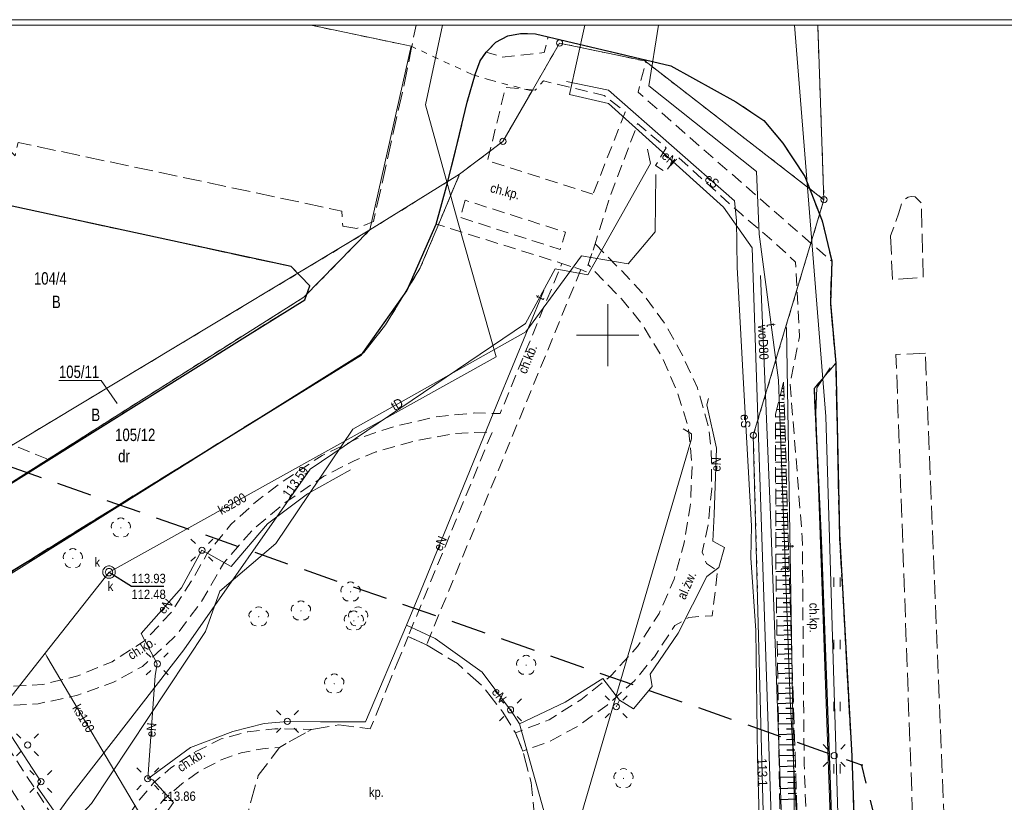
# Model space of a CAD drawing. Header units: metres. Extents: x 6401183 to 6401475, y 5754260 to 5754675.
# Tile 13 of 14: x 6401353 to 6401432, y 5754612 to 5754675. Entities that reach past the tile are written whole.
import ezdxf
from ezdxf.enums import TextEntityAlignment as Align

# ---------------------------------------------------------------- set-up
doc = ezdxf.new("R2010")
doc.units = ezdxf.units.M
for name, pattern in [('0.5_0.5', [1, 0.5, -0.5]), ('1.0_0.5', [1.5, 1, -0.5]), ('1.5_0.5', [2, 1.5, -0.5]), ('2.8_1.4', [4.2, 2.8, -1.4]), ('219-500', [0]), ('mz1.0_0.5', [1.5, 1, -0.5]), ('mz1.25_0.5', [1.75, 1.25, -0.5])]:
    doc.linetypes.add(name, pattern=pattern)
doc.layers.get('0').update_dxf_attribs({"color": 2, "lineweight": 5})
doc.styles.get("Standard").update_dxf_attribs({"font": 'Working1250', "width": 0.75})
doc.linetypes.add('ok01_500', pattern='A,1.75,0,[16,ksztalty.shx,S=1,R=0,X=0,Y=0],1.75', length=3.5)

# ---------------------------------------------------------------- blocks, each defined once
blk = doc.blocks.new('202')
at = {"color": 0, "linetype": 'Continuous', "lineweight": 0}
blk.add_circle((0, 0), 0.25, dxfattribs=at)
blk = doc.blocks.new('203')
at = {"linetype": 'Continuous', "lineweight": 0}
h = blk.add_hatch(color=0, dxfattribs=at)
edge = h.paths.add_edge_path()
edge.add_arc((0, 0), 0.045, 0, 360)
blk = doc.blocks.new('OP021')
at = {"linetype": 'Continuous', "lineweight": 13}
h = blk.add_hatch(color=0, dxfattribs=at)
edge = h.paths.add_edge_path()
edge.add_arc((0, 0), 0.05, 0, 360)
at = {"color": 0, "linetype": 'Continuous', "lineweight": 13}
for centre, start, end in [((0, 0.4), 49.272, 130.728), ((-0.38, 0.124), 121.308, 202.548), ((0.38, 0.124), 337.452, 58.692), ((-0.235, -0.324), 193.221, 274.871), ((0.235, -0.324), 265.129, 346.779)]:
    blk.add_arc(centre, 0.4, start, end, dxfattribs=at)
blk = doc.blocks.new('SM01')
at = {"color": 0, "linetype": 'Continuous', "lineweight": 13}
for p, q in [((-0.53, 0.531), (-0.883, 0.884)), ((0.531, 0.531), (0.884, 0.884)), ((-0.53, -0.53), (-0.883, -0.883)), ((0.531, -0.53), (0.884, -0.883))]:
    blk.add_line(p, q, dxfattribs=at)
blk.add_circle((0, 0), 0.25, dxfattribs=at)
blk = doc.blocks.new('PW01')
at = {"linetype": 'Continuous', "lineweight": 13}
h = blk.add_hatch(color=0, dxfattribs=at)
edge = h.paths.add_edge_path()
edge.add_arc((0, 0), 0.045, 0, 360)
blk = doc.blocks.new('TU04')
at = {"color": 0, "linetype": 'Continuous', "lineweight": 13}
for p, q in [((0, 0), (0, 0.75)), ((0.5, 0), (0.5, 0.75))]:
    blk.add_line(p, q, dxfattribs=at)
blk = doc.blocks.new('PIKIETA')
at = {"color": 0}
blk.add_circle((0, 0), 0.045, dxfattribs=at)

msp = doc.modelspace()

# ---------------------------------------------------------------- linework, layer by layer
at = {"layer": '000 Inne (niezydentyfikowane)', "color": 7, "linetype": 'CONTINUOUS', "lineweight": 25, "flags": 128}
for points in [[(6401414.16, 5754645.72), (6401414.02, 5754645.72)], [(6401414.17, 5754645.43), (6401414.06, 5754645.43)], [(6401414.2, 5754644.58), (6401413.73, 5754644.56)], [(6401414.18, 5754645.15), (6401413.88, 5754645.14)], [(6401414.19, 5754644.86), (6401414, 5754644.86)], [(6401414.21, 5754644.01), (6401413.58, 5754643.99)], [(6401414.22, 5754643.72), (6401413.87, 5754643.71)], [(6401414.21, 5754644.29), (6401413.93, 5754644.28)], [(6401414.23, 5754643.44), (6401413.49, 5754643.41)], [(6401414.25, 5754642.93), (6401413.49, 5754642.91)], [(6401414.24, 5754643.18), (6401413.87, 5754643.17)], [(6401414.26, 5754642.42), (6401413.49, 5754642.4)], [(6401414.25, 5754642.68), (6401413.87, 5754642.67)], [(6401414.27, 5754642.17), (6401413.88, 5754642.16)], [(6401414.28, 5754641.91), (6401413.5, 5754641.89)], [(6401414.29, 5754641.39), (6401413.5, 5754641.37)], [(6401414.28, 5754641.65), (6401413.89, 5754641.64)], [(6401414.31, 5754640.86), (6401413.5, 5754640.84)], [(6401414.3, 5754641.13), (6401413.9, 5754641.11)], [(6401414.31, 5754640.59), (6401413.91, 5754640.58)], [(6401414.32, 5754640.32), (6401413.5, 5754640.3)], [(6401414.34, 5754639.77), (6401413.5, 5754639.75)], [(6401414.33, 5754640.05), (6401413.92, 5754640.04)], [(6401414.36, 5754639.21), (6401413.5, 5754639.19)], [(6401414.35, 5754639.49), (6401413.93, 5754639.48)], [(6401414.36, 5754638.93), (6401413.93, 5754638.92)], [(6401414.37, 5754638.64), (6401413.51, 5754638.62)], [(6401414.38, 5754638.36), (6401413.94, 5754638.34)], [(6401414.39, 5754638.07), (6401413.51, 5754638.04)], [(6401414.41, 5754637.48), (6401413.51, 5754637.45)], [(6401414.4, 5754637.77), (6401413.95, 5754637.76)], [(6401414.42, 5754636.88), (6401413.51, 5754636.85)], [(6401414.41, 5754637.18), (6401413.96, 5754637.17)], [(6401414.43, 5754636.58), (6401413.97, 5754636.56)], [(6401414.44, 5754636.27), (6401413.51, 5754636.24)], [(6401414.45, 5754635.96), (6401413.98, 5754635.95)], [(6401414.46, 5754635.65), (6401413.52, 5754635.62)], [(6401414.48, 5754635.02), (6401413.52, 5754634.99)], [(6401414.47, 5754635.34), (6401413.99, 5754635.32)], [(6401414.5, 5754634.38), (6401413.52, 5754634.35)], [(6401414.49, 5754634.7), (6401414, 5754634.69)], [(6401414.52, 5754633.73), (6401413.52, 5754633.7)], [(6401414.51, 5754634.05), (6401414.01, 5754634.04)], [(6401414.53, 5754633.4), (6401414.02, 5754633.38)], [(6401414.54, 5754633.06), (6401413.52, 5754633.03)], [(6401414.55, 5754632.73), (6401414.03, 5754632.71)], [(6401414.56, 5754632.39), (6401413.53, 5754632.36)], [(6401414.57, 5754632.04), (6401414.05, 5754632.03)], [(6401414.58, 5754631.7), (6401413.53, 5754631.67)], [(6401414.6, 5754631), (6401413.53, 5754630.97)], [(6401414.59, 5754631.35), (6401414.06, 5754631.34)], [(6401414.62, 5754630.29), (6401413.54, 5754630.26)], [(6401414.61, 5754630.65), (6401414.07, 5754630.63)], [(6401414.64, 5754629.57), (6401413.55, 5754629.54)], [(6401414.63, 5754629.93), (6401414.09, 5754629.92)], [(6401414.66, 5754628.85), (6401413.56, 5754628.82)], [(6401414.65, 5754629.21), (6401414.1, 5754629.2)], [(6401414.68, 5754628.12), (6401413.58, 5754628.09)], [(6401414.67, 5754628.48), (6401414.12, 5754628.47)], [(6401414.7, 5754627.38), (6401413.59, 5754627.35)], [(6401414.69, 5754627.75), (6401414.14, 5754627.73)], [(6401414.72, 5754627.01), (6401414.16, 5754626.99)], [(6401414.73, 5754626.64), (6401413.6, 5754626.6)], [(6401414.74, 5754626.27), (6401414.17, 5754626.25)], [(6401414.75, 5754625.89), (6401413.61, 5754625.85)], [(6401414.76, 5754625.51), (6401414.19, 5754625.49)], [(6401414.78, 5754625.13), (6401413.63, 5754625.09)], [(6401414.79, 5754624.75), (6401414.21, 5754624.73)], [(6401414.8, 5754624.36), (6401413.64, 5754624.32)], [(6401414.82, 5754623.97), (6401414.23, 5754623.95)], [(6401414.83, 5754623.58), (6401413.65, 5754623.55)], [(6401414.84, 5754623.19), (6401414.25, 5754623.17)], [(6401414.85, 5754622.8), (6401413.66, 5754622.76)], [(6401414.87, 5754622.4), (6401414.27, 5754622.38)], [(6401414.88, 5754622), (6401413.68, 5754621.97)], [(6401414.89, 5754621.6), (6401414.29, 5754621.58)], [(6401414.91, 5754621.2), (6401413.69, 5754621.16)], [(6401414.92, 5754620.8), (6401414.31, 5754620.78)], [(6401414.93, 5754620.39), (6401413.7, 5754620.35)], [(6401414.95, 5754619.98), (6401414.33, 5754619.96)], [(6401414.96, 5754619.57), (6401413.72, 5754619.53)], [(6401414.97, 5754619.16), (6401414.35, 5754619.14)], [(6401414.99, 5754618.74), (6401413.73, 5754618.7)], [(6401415, 5754618.32), (6401414.37, 5754618.3)], [(6401415.02, 5754617.9), (6401413.75, 5754617.86)], [(6401415.04, 5754617.05), (6401413.76, 5754617.01)], [(6401415.03, 5754617.48), (6401414.39, 5754617.46)], [(6401415.07, 5754616.2), (6401413.77, 5754616.15)], [(6401415.06, 5754616.63), (6401414.41, 5754616.61)], [(6401415.1, 5754615.33), (6401413.79, 5754615.29)], [(6401415.09, 5754615.77), (6401414.43, 5754615.74)], [(6401415.13, 5754614.46), (6401413.8, 5754614.41)], [(6401415.12, 5754614.89), (6401414.46, 5754614.87)], [(6401415.16, 5754613.57), (6401413.82, 5754613.52)], [(6401415.14, 5754614.01), (6401414.48, 5754613.99)], [(6401415.17, 5754613.12), (6401414.5, 5754613.1)], [(6401415.19, 5754612.67), (6401413.83, 5754612.63)]]:
    msp.add_lwpolyline(points, dxfattribs=at)
at = {"layer": '211-numer działki ewidencyjnej', "color": 0, "linetype": 'CONTINUOUS', "lineweight": 18, "flags": 128}
msp.add_lwpolyline([(6401360.55, 5754644.5), (6401359.27, 5754646.35), (6401355.883, 5754646.35)], dxfattribs=at)
at = {"layer": '218-kontur użytku gruntowego', "color": 3, "linetype": '0.5_0.5', "lineweight": 18, "flags": 128}
for points in [[(6401381.65, 5754673.77), (6401376.168, 5754674.92)], [(6401416.885, 5754674.92), (6401417.39, 5754660.89)], [(6401384.19, 5754673.24), (6401381.65, 5754673.77)], [(6401389.1, 5754670.96), (6401384.19, 5754673.24)], [(6401396.13, 5754673.49), (6401393.92, 5754669.64)], [(6401402.98, 5754672.05), (6401396.13, 5754673.49)], [(6401417.39, 5754660.89), (6401402.98, 5754672.05)], [(6401390.6, 5754670.5), (6401389.1, 5754670.96)], [(6401393.92, 5754669.64), (6401390.6, 5754670.5)], [(6401393.92, 5754669.64), (6401391.58, 5754665.58)], [(6401391.58, 5754665.58), (6401388.09, 5754662.94)], [(6401388.09, 5754662.94), (6401380.89, 5754658.46)], [(6401386.29, 5754658.64), (6401388.09, 5754662.94)], [(6401411.71, 5754641.94), (6401417.39, 5754660.89)], [(6401380.89, 5754658.46), (6401344.89, 5754636.8)], [(6401380.89, 5754658.46), (6401375.58, 5754653.06)], [(6401384.91, 5754655.35), (6401386.29, 5754658.64)], [(6401382.15, 5754650.83), (6401384.91, 5754655.35)], [(6401375.58, 5754653.06), (6401347.81, 5754635.47)], [(6401380.39, 5754648.59), (6401382.15, 5754650.83)], [(6401345.87, 5754626.97), (6401380.39, 5754648.59)], [(6401412.56, 5754609.65), (6401411.71, 5754641.94)]]:
    msp.add_lwpolyline(points, dxfattribs=at)
at = {"layer": '219-działka ewidencyjna', "color": 7, "linetype": '219-500', "lineweight": 18, "flags": 128}
for points in [[(6401376.168, 5754674.92), (6401381.65, 5754673.77)], [(6401417.39, 5754660.89), (6401416.885, 5754674.92)], [(6401384.19, 5754673.24), (6401381.65, 5754673.77)], [(6401380.89, 5754658.46), (6401384.19, 5754673.24)], [(6401396.13, 5754673.49), (6401393.92, 5754669.64)], [(6401402.98, 5754672.05), (6401396.13, 5754673.49)], [(6401417.39, 5754660.89), (6401402.98, 5754672.05)], [(6401391.58, 5754665.58), (6401393.92, 5754669.64)], [(6401391.58, 5754665.58), (6401388.09, 5754662.94)], [(6401380.89, 5754658.46), (6401388.09, 5754662.94)], [(6401386.29, 5754658.64), (6401388.09, 5754662.94)], [(6401417.39, 5754660.89), (6401411.71, 5754641.94)], [(6401344.89, 5754636.8), (6401380.89, 5754658.46)], [(6401375.58, 5754653.06), (6401380.89, 5754658.46)], [(6401384.91, 5754655.35), (6401386.29, 5754658.64)], [(6401382.15, 5754650.83), (6401384.91, 5754655.35)], [(6401375.58, 5754653.06), (6401347.81, 5754635.47)], [(6401382.15, 5754650.83), (6401380.39, 5754648.59)], [(6401345.87, 5754626.97), (6401380.39, 5754648.59)], [(6401412.56, 5754609.65), (6401411.71, 5754641.94)]]:
    msp.add_lwpolyline(points, dxfattribs=at)
at = {"layer": 'alejka (powierzchnia)', "color": 7, "linetype": 'mz1.0_0.5', "lineweight": 18, "flags": 128}
msp.add_lwpolyline([(6401398.99, 5754657.33), (6401401.13, 5754655.17), (6401402.75, 5754653.43), (6401404.58, 5754650.95), (6401405.92, 5754648.58), (6401407.21, 5754645.77), (6401408.09, 5754642.69), (6401408.32, 5754640.84), (6401408.37, 5754637.65), (6401408.07, 5754634.74), (6401407.61, 5754632.55), (6401407.94, 5754631.62), (6401408.83, 5754631.03), (6401408.41, 5754627.43), (6401406.52, 5754627.3), (6401405.4, 5754626.64), (6401403.76, 5754624.13), (6401402.15, 5754622.2), (6401399.95, 5754620.23), (6401397.51, 5754618.49), (6401395.26, 5754617.29), (6401393.18, 5754616.55), (6401392.58, 5754618), (6401395.29, 5754619.07), (6401397.84, 5754620.67), (6401400.22, 5754622.56), (6401402.41, 5754624.96), (6401404.14, 5754627.62), (6401405.34, 5754630.36), (6401406.15, 5754633.29), (6401406.64, 5754636.22), (6401406.8, 5754639.42), (6401406.48, 5754642.62), (6401405.57, 5754645.52), (6401404.36, 5754648.26), (6401402.81, 5754650.83), (6401401.11, 5754652.92), (6401398.43, 5754655.69)], close=True, dxfattribs=at)
at = {"layer": 'bariera drogowa ochronna (linia)', "color": 7, "linetype": 'ok01_500', "lineweight": 18, "flags": 128}
msp.add_lwpolyline([(6401419.58, 5754583.63), (6401418.76, 5754589.64), (6401418.58, 5754591.66), (6401416.74, 5754643.74), (6401416.81, 5754645.77), (6401417.9, 5754647.38)], dxfattribs=at)
at = {"layer": 'chodnik', "color": 7, "linetype": '1.0_0.5', "lineweight": 18, "flags": 128}
msp.add_lwpolyline([(6401397.84, 5754655.27), (6401385.44, 5754625.1), (6401383.95, 5754625.75), (6401390.72, 5754642.22), (6401387.66, 5754642.09), (6401384.55, 5754641.5), (6401381.36, 5754640.6), (6401379.61, 5754639.9), (6401377.19, 5754638.65), (6401373.99, 5754636.47), (6401371.46, 5754634.35), (6401369.15, 5754631.69), (6401367.32, 5754628.55), (6401365.26, 5754625.8), (6401362.61, 5754623.36), (6401360.28, 5754622.1), (6401357.38, 5754621.03), (6401354.21, 5754620.35), (6401351.64, 5754620.21), (6401349.59, 5754620.22), (6401356.62, 5754609.39), (6401359.96, 5754608.3), (6401359.68, 5754606.98), (6401357.76, 5754607.58), (6401359.29, 5754605.14), (6401359.68, 5754606.98), (6401359.96, 5754608.3), (6401360.16, 5754608.89), (6401361.14, 5754610.85), (6401362.25, 5754612.5), (6401363.52, 5754614.01), (6401364.89, 5754615.21), (6401366.77, 5754616.44), (6401368.93, 5754617.52), (6401371.06, 5754618.09), (6401373.25, 5754618.34), (6401376.18, 5754618.29), (6401373.62, 5754616.84), (6401372.26, 5754616.73), (6401370.53, 5754616.41), (6401368.92, 5754615.83), (6401367.29, 5754615), (6401365.75, 5754613.91), (6401364.35, 5754612.68), (6401363.14, 5754611.21), (6401362.16, 5754609.6), (6401361.4, 5754607.85), (6401361.09, 5754606.48), (6401360.67, 5754603.04), (6401361.81, 5754601.3), (6401362.08, 5754601.03), (6401362.63, 5754599.81), (6401361.88, 5754597.64), (6401357.2, 5754599.13), (6401358.53, 5754603.33), (6401344.1, 5754625.87), (6401345.36, 5754626.86), (6401348.59, 5754621.83), (6401351.5, 5754621.73), (6401354.56, 5754621.89), (6401357.41, 5754622.6), (6401360.15, 5754623.73), (6401362.76, 5754625.41), (6401364.91, 5754627.7), (6401366.56, 5754630.26), (6401367.81, 5754632.43), (6401369.71, 5754634.78), (6401371.94, 5754636.78), (6401373.8, 5754638.17), (6401377.04, 5754640.32), (6401379.75, 5754641.62), (6401379.73, 5754641.62), (6401382.86, 5754642.66), (6401386.16, 5754643.42), (6401389.31, 5754643.74), (6401391.35, 5754643.69), (6401396.32, 5754655.77)], close=True, dxfattribs=at)
at = {"layer": 'chodnik (powierzchnia)', "color": 7, "linetype": 'mz1.0_0.5', "lineweight": 18, "flags": 128}
for points in [[(6401417.17, 5754633.52), (6401417.81, 5754616.17), (6401418.69, 5754590.35), (6401419.81, 5754583.15), (6401418.96, 5754580.47), (6401417.84, 5754577.67), (6401417.03, 5754576.61), (6401416.2, 5754575.86), (6401415.15, 5754575.08), (6401414.34, 5754574.68), (6401413.23, 5754574.38), (6401411.98, 5754574.23), (6401412.88, 5754574.99), (6401417.53, 5754580.12), (6401416.71, 5754590), (6401415.8, 5754615.46), (6401415.65, 5754633.75), (6401414.66, 5754646.08), (6401415.42, 5754649.87), (6401415.11, 5754655.88), (6401413.46, 5754657.41), (6401410.75, 5754659.72), (6401405.57, 5754664.39), (6401404.63, 5754663.12), (6401403.85, 5754663.64), (6401404.71, 5754665.06), (6401402.41, 5754667.02), (6401400.11, 5754660.93), (6401398.99, 5754657.33), (6401398.43, 5754655.69), (6401398.26, 5754655.09), (6401397.84, 5754655.27), (6401396.32, 5754655.77), (6401386.21, 5754658.93), (6401387.04, 5754661.96), (6401387.76, 5754664.81), (6401388.71, 5754668.74), (6401389.36, 5754671.05), (6401389.75, 5754672.06), (6401390.24, 5754672.76), (6401391.53, 5754672.35), (6401394.9, 5754672.73), (6401395.22, 5754673.99), (6401403.1, 5754672.12), (6401402.44, 5754669.53), (6401418.01, 5754655.94), (6401417.91, 5754652.56), (6401418.34, 5754647.74), (6401416.59, 5754645.71)], [(6401398.82, 5754661.33), (6401390.35, 5754664.03), (6401391.78, 5754669.92), (6401394.17, 5754669.7), (6401394.83, 5754670.45), (6401399.73, 5754669.27), (6401401.41, 5754667.94)], [(6401343.1, 5754659.91), (6401346.41, 5754662.95), (6401341.43, 5754651.37), (6401341.47, 5754650.51), (6401341.7, 5754649.78), (6401342.04, 5754649.14), (6401342.7, 5754648.39), (6401347.85, 5754643.18), (6401350.76, 5754641.76), (6401355.07, 5754639.97), (6401352.2, 5754638.17), (6401346.44, 5754640.78), (6401340.86, 5754646.55), (6401340.78, 5754646.63), (6401340.68, 5754646.69), (6401340.45, 5754646.77), (6401340.19, 5754646.82), (6401339.94, 5754646.82), (6401339.72, 5754646.76), (6401339.45, 5754646.58), (6401339.32, 5754646.44), (6401339.22, 5754646.28), (6401336.62, 5754640.32), (6401336.39, 5754628.48), (6401334.69, 5754628.32), (6401334.83, 5754638.59), (6401333.57, 5754638.18), (6401332.53, 5754637.16), (6401328.99, 5754629.2), (6401329.15, 5754628.93), (6401329.23, 5754628.61), (6401329.27, 5754627.84), (6401328.1, 5754627.01), (6401324.97, 5754619.95), (6401324.57, 5754619.3), (6401323.73, 5754618.67), (6401322.94, 5754618.56), (6401322.05, 5754618.68), (6401322.6, 5754619.92), (6401323.44, 5754619.56), (6401324.19, 5754621.27), (6401323.37, 5754621.64), (6401331.59, 5754640.09), (6401334.13, 5754640.42), (6401334.37, 5754640.48), (6401334.59, 5754640.59), (6401334.75, 5754640.74), (6401334.84, 5754640.91), (6401337.84, 5754647.63), (6401337.91, 5754647.82), (6401337.92, 5754648.02), (6401337.89, 5754648.13), (6401337.81, 5754648.28), (6401337.03, 5754648.92), (6401338.65, 5754652.19), (6401339.65, 5754651.82), (6401340.03, 5754652.27)], [(6401388.55, 5754660.85), (6401388.14, 5754659.47), (6401396.18, 5754656.89), (6401396.61, 5754658.28)]]:
    msp.add_lwpolyline(points, close=True, dxfattribs=at)
at = {"layer": 'jezdnia (powierzchnia)', "color": 7, "linetype": '1.5_0.5', "lineweight": 18, "flags": 128}
for points in [[(6401474.79, 5754667.945), (6401463.73, 5754665.13), (6401453.1, 5754664.58), (6401445.35, 5754664.14), (6401443.29, 5754663.87), (6401438.58, 5754661.62), (6401435.21, 5754658.25), (6401433.22, 5754654.11), (6401432.79, 5754648.28), (6401435.36, 5754573.16), (6401436.73, 5754539.86), (6401437.61, 5754524.79), (6401440.01, 5754516.49), (6401441.8, 5754509.8), (6401442.02, 5754490.92), (6401441.97, 5754490.19), (6401441.8, 5754487.55), (6401441.28, 5754484.41), (6401440.6, 5754476.91), (6401440.01, 5754471.62), (6401439.24, 5754463.51), (6401439.63, 5754454.78), (6401427.73, 5754453.76), (6401426.58, 5754471.66), (6401425.48, 5754486.71), (6401425.21, 5754490.22), (6401424.8, 5754493.23), (6401423.98, 5754495.59), (6401422.55, 5754497.77), (6401420.95, 5754499.53), (6401418.8, 5754501.29), (6401419.12, 5754513.26), (6401419.93, 5754512.87), (6401420.39, 5754512.73), (6401421, 5754512.71), (6401421.9, 5754512.93), (6401423.11, 5754513.73), (6401423.58, 5754514.63), (6401423.72, 5754515.63), (6401422.01, 5754556.98), (6401421.47, 5754558.41), (6401420.43, 5754559.43), (6401419.01, 5754559.68), (6401418.08, 5754559.36), (6401417.26, 5754558.7), (6401416.83, 5754557.76), (6401416.3, 5754574.66), (6401417.57, 5754577.14), (6401417.84, 5754577.67), (6401418.96, 5754580.47), (6401419.81, 5754583.15), (6401420.28, 5754585.3), (6401420.53, 5754587.74), (6401420.58, 5754588.74), (6401419.63, 5754616.13), (6401418.63, 5754634.01), (6401418.34, 5754647.74), (6401417.91, 5754652.56), (6401418.01, 5754655.94), (6401417.24, 5754659.19), (6401415.85, 5754662.76), (6401414.09, 5754665.44), (6401412.55, 5754667.25), (6401410.31, 5754668.76), (6401405.08, 5754671.65), (6401403.1, 5754672.12), (6401395.22, 5754673.99), (6401394.2, 5754674.23), (6401393, 5754674.27), (6401391.98, 5754674.06), (6401391.02, 5754673.56), (6401390.24, 5754672.76), (6401389.75, 5754672.06), (6401389.36, 5754671.05), (6401388.71, 5754668.74), (6401387.76, 5754664.81), (6401387.04, 5754661.96), (6401386.21, 5754658.93), (6401383.84, 5754653.56), (6401380.22, 5754648.42), (6401345.36, 5754626.86), (6401344.1, 5754625.87), (6401342.51, 5754623.07), (6401341.41, 5754617.59), (6401342.45, 5754612.32), (6401342.45, 5754612.24), (6401344.53, 5754610.22), (6401340.34, 5754604.04), (6401338.84, 5754605.04), (6401333.83, 5754608.39), (6401324.48, 5754614.45), (6401331.1, 5754628.07), (6401334.69, 5754628.32), (6401336.39, 5754628.48), (6401337.14, 5754628.73), (6401346.88, 5754634.77), (6401352.2, 5754638.17), (6401355.07, 5754639.97), (6401371.03, 5754649.96), (6401375.65, 5754652.85), (6401376.05, 5754653.96), (6401374.54, 5754655.51), (6401351.51, 5754660.51), (6401349.85, 5754661.02), (6401348.8, 5754661.79), (6401347.64, 5754662.88), (6401347.07, 5754663.71), (6401346.6, 5754664.51), (6401346.36, 5754665.34), (6401346.24, 5754666.41), (6401346.42, 5754667.55), (6401348.014, 5754674.92)], [(6401351.798, 5754674.92), (6401350.31, 5754668.95), (6401350.98, 5754665.84), (6401352.36, 5754664.42), (6401352.59, 5754665.5), (6401378.62, 5754659.98), (6401378.7, 5754658.76), (6401379.83, 5754658.58), (6401381.17, 5754659.15), (6401383.58, 5754669.92), (6401383.95, 5754671.74), (6401384.2, 5754672.99), (6401384.595, 5754674.92)]]:
    msp.add_lwpolyline(points, dxfattribs=at)
for points in [[(6401422.75, 5754657.98), (6401422.89, 5754654.48), (6401425.37, 5754654.64), (6401425.22, 5754660.64), (6401424.72, 5754661.12), (6401424.41, 5754661.14), (6401424.17, 5754661.1), (6401423.94, 5754660.96), (6401423.64, 5754660.58), (6401423.42, 5754659.83)], [(6401425.55, 5754648.55), (6401423.18, 5754648.44), (6401425.6, 5754581.17), (6401428.55, 5754515.19), (6401430.4, 5754517.9), (6401430.67, 5754519.77)]]:
    msp.add_lwpolyline(points, close=True, dxfattribs=at)
at = {"layer": 'krawężnik (linia)', "color": 7, "linetype": 'CONTINUOUS', "lineweight": 25, "flags": 128}
for points in [[(6401345.36, 5754626.86), (6401380.22, 5754648.42), (6401383.84, 5754653.56), (6401386.21, 5754658.93), (6401387.04, 5754661.96), (6401387.76, 5754664.81), (6401388.71, 5754668.74), (6401389.36, 5754671.05), (6401389.75, 5754672.06), (6401390.24, 5754672.76), (6401391.02, 5754673.56), (6401391.98, 5754674.06), (6401393, 5754674.27), (6401394.2, 5754674.23), (6401395.22, 5754673.99), (6401405.08, 5754671.65), (6401410.31, 5754668.76), (6401412.55, 5754667.25), (6401414.09, 5754665.44), (6401415.85, 5754662.76), (6401417.24, 5754659.19), (6401418.01, 5754655.94), (6401417.91, 5754652.56), (6401418.34, 5754647.74), (6401418.63, 5754634.01), (6401419.63, 5754616.13)], [(6401334.69, 5754628.32), (6401336.39, 5754628.48), (6401337.14, 5754628.73), (6401346.88, 5754634.77), (6401352.2, 5754638.17), (6401355.07, 5754639.97), (6401371.03, 5754649.96), (6401375.65, 5754652.85), (6401376.05, 5754653.96), (6401374.54, 5754655.51), (6401351.51, 5754660.51), (6401349.85, 5754661.02), (6401348.8, 5754661.79), (6401347.64, 5754662.88), (6401347.07, 5754663.71)], [(6401416.59, 5754645.71), (6401417.17, 5754633.52), (6401417.81, 5754616.17), (6401418.69, 5754590.35), (6401419.81, 5754583.15)], [(6401419.63, 5754616.13), (6401420.58, 5754588.74), (6401420.53, 5754587.74), (6401420.28, 5754585.3), (6401419.81, 5754583.15), (6401418.96, 5754580.47), (6401417.84, 5754577.67)]]:
    msp.add_lwpolyline(points, dxfattribs=at)
at = {"layer": 'Pieczątka na wyrysie', "color": 5, "linetype": '2.8_1.4', "lineweight": 25, "flags": 128}
msp.add_lwpolyline([(6401212.29, 5754481.02), (6401290.61, 5754448.91), (6401365.04, 5754396), (6401425.02, 5754596.73), (6401420.43, 5754615.42), (6401343.88, 5754642.24), (6401314.24, 5754594.61), (6401283.91, 5754596.37), (6401253.92, 5754568.51), (6401242.98, 5754546.63)], close=True, dxfattribs=at)
at = {"layer": 'plac (powierzchnia)', "color": 7, "linetype": '1.5_0.5', "lineweight": 18, "flags": 128}
msp.add_lwpolyline([(6401385.44, 5754625.1), (6401387.92, 5754623.58), (6401390, 5754621.71), (6401391.57, 5754619.68), (6401392.58, 5754618), (6401393.18, 5754616.55), (6401393.84, 5754614.03), (6401394.12, 5754611.27), (6401393.91, 5754608.58), (6401393.31, 5754606.1), (6401392.92, 5754604.98), (6401385.58, 5754608.16), (6401384.83, 5754606.83), (6401382.39, 5754599.28), (6401380.65, 5754599.8), (6401379.51, 5754596.45), (6401369.4, 5754599.89), (6401370.5, 5754603.48), (6401361.09, 5754606.48), (6401361.4, 5754607.85), (6401370.94, 5754604.82), (6401371.89, 5754607.76), (6401371.33, 5754609.3), (6401371.15, 5754611.94), (6401371.91, 5754614.57), (6401373.62, 5754616.84), (6401376.18, 5754618.29), (6401378.38, 5754618.65), (6401380.91, 5754618.33), (6401383.95, 5754625.75)], close=True, dxfattribs=at)
at = {"layer": 'przewód elektroenergetyczny (linia)', "color": 1, "linetype": 'CONTINUOUS', "lineweight": 18, "flags": 128}
for points in [[(6401398.156, 5754674.92), (6401396.93, 5754669.35), (6401400.06, 5754668.62), (6401409.31, 5754660.28), (6401411.63, 5754657.02), (6401413.16, 5754610.5), (6401414.31, 5754603.84), (6401417.43, 5754584.87), (6401417.57, 5754584.12), (6401413.79, 5754575.13), (6401413.38, 5754574.9), (6401413.06, 5754575.12), (6401412.94, 5754575.12)], [(6401396.68, 5754670.41), (6401400.06, 5754669.69), (6401410.21, 5754660.8), (6401410.36, 5754659.21), (6401410.42, 5754655.47), (6401410.91, 5754646.1), (6401411.57, 5754634.65), (6401411.52, 5754632.1), (6401411.92, 5754626.23), (6401412.04, 5754616.06), (6401412.54, 5754598.77)], [(6401394.87, 5754653.59), (6401391.08, 5754644.42), (6401384.95, 5754629.38), (6401383.83, 5754626.67)], [(6401408.11, 5754644.89), (6401407.96, 5754644.38), (6401408.76, 5754640.9), (6401408.55, 5754635.56), (6401408.46, 5754633.44), (6401409.4, 5754632.91), (6401408.95, 5754631.32), (6401407.98, 5754630.58), (6401405.66, 5754626.03), (6401403.42, 5754622.72), (6401403.58, 5754621.73), (6401402.07, 5754619.94), (6401400.96, 5754620.63), (6401400.69, 5754620.11), (6401400.96, 5754620.63), (6401399.61, 5754622.39), (6401396.57, 5754620.47), (6401392.92, 5754618.74), (6401394.88, 5754611.73), (6401394.82, 5754609.52), (6401394.53, 5754607.27), (6401393.73, 5754605.24), (6401393.56, 5754605.17)], [(6401383.83, 5754626.67), (6401380.53, 5754618.91), (6401376.9, 5754618.91), (6401374.25, 5754618.93), (6401372.37, 5754618.75), (6401369.87, 5754618.11), (6401366.46, 5754616.83), (6401363.02, 5754614.32), (6401363.61, 5754622.63), (6401363.79, 5754623.56), (6401362.48, 5754625.99), (6401365.74, 5754629.67), (6401367.38, 5754632.7), (6401369.74, 5754631.38), (6401372.64, 5754634.83), (6401375.86, 5754637.24), (6401379.31, 5754639.16)], [(6401361.52, 5754603.08), (6401354.12, 5754613.66), (6401354.43, 5754614.09), (6401348.7, 5754622.88), (6401348.64, 5754623.1)], [(6401363.02, 5754614.32), (6401363.43, 5754614.22), (6401365.08, 5754612.41), (6401363.04, 5754609.49), (6401361.87, 5754605.97), (6401361.52, 5754603.08), (6401362.21, 5754604.35), (6401370.21, 5754602.12)]]:
    msp.add_lwpolyline(points, dxfattribs=at)
at = {"layer": 'przewód elektroenergetyczny podziemny', "color": 1, "linetype": 'CONTINUOUS', "lineweight": 18, "flags": 128}
msp.add_lwpolyline([(6401383.83, 5754626.67), (6401386.12, 5754625.6), (6401389.91, 5754622.88), (6401392.12, 5754619.94), (6401392.19, 5754619.86), (6401392.92, 5754618.74)], dxfattribs=at)
at = {"layer": 'przewód kanalizacyjny (linia)', "color": 34, "linetype": 'CONTINUOUS', "lineweight": 18, "flags": 128}
for points in [[(6401386.725, 5754674.92), (6401385.36, 5754668.53), (6401387.97, 5754659.04), (6401391.03, 5754648.26), (6401359.91, 5754630.94), (6401354.77, 5754624.42), (6401342.1, 5754608.31)], [(6401441.18, 5754452.75), (6401441.52, 5754460.94), (6401441.69, 5754476.55), (6401440.48, 5754516.7), (6401437.6, 5754538.84), (6401434.07, 5754601.53), (6401419.08, 5754593.55), (6401418.56, 5754609.75), (6401417.53, 5754643.45), (6401415.026, 5754674.92)], [(6401406.07, 5754642.45), (6401406.73, 5754642.05), (6401406.75, 5754641.67), (6401397.32, 5754609.56), (6401388.84, 5754586.18), (6401380.37, 5754554.74), (6401371.06, 5754507.04), (6401371.93, 5754506.14), (6401393.67, 5754506.75), (6401394.74, 5754507.36), (6401395.21, 5754508.32), (6401394.37, 5754508.93)], [(6401354.77, 5754624.42), (6401354.92, 5754624.16), (6401362.54, 5754611.24), (6401362.88, 5754610.72), (6401360.43, 5754605), (6401361.45, 5754602.1), (6401362.37, 5754601.85)]]:
    msp.add_lwpolyline(points, dxfattribs=at)
at = {"layer": 'przewód telekomunikacyjny (linia)', "color": 30, "linetype": 'CONTINUOUS', "lineweight": 18, "flags": 128}
for points in [[(6401401.4, 5754498.76), (6401401.37, 5754499.84), (6401406.56, 5754500.07), (6401414.2, 5754498.89), (6401415.83, 5754498.4), (6401416.52, 5754497.42), (6401419.21, 5754495.12), (6401419.46, 5754497.59), (6401418.57, 5754534.08), (6401417.8, 5754558.48), (6401415.62, 5754580.51), (6401414.08, 5754584.66), (6401416.52, 5754593.5), (6401415.41, 5754607.42), (6401414.67, 5754620.67), (6401413.74, 5754646.38), (6401412.17, 5754658.13), (6401411.96, 5754663.17), (6401403.32, 5754670.04), (6401404.097, 5754674.92)], [(6401403.19, 5754664.96), (6401403.44, 5754663.79), (6401398.4, 5754654.85), (6401395.78, 5754655.34), (6401393.4, 5754650.93), (6401376.08, 5754639.23), (6401365.92, 5754624.7), (6401356.66, 5754612.74), (6401346.38, 5754598.57), (6401343.65, 5754592.72), (6401333.44, 5754582.22), (6401323.81, 5754589.25), (6401325.73, 5754591.97)], [(6401326.21, 5754593.01), (6401323.87, 5754589.72), (6401335.51, 5754582.1), (6401340.41, 5754589.49), (6401346.21, 5754596.03), (6401349.06, 5754602.2), (6401358.5, 5754612.32), (6401367.67, 5754626.15), (6401368.83, 5754629.41), (6401373.32, 5754633.24), (6401379.5, 5754642.43), (6401393.41, 5754650.27), (6401397.9, 5754656.38), (6401401.65, 5754655.74), (6401403.81, 5754658.32), (6401403.86, 5754662.92)], [(6401355.55, 5754432.02), (6401354.63, 5754439.24), (6401358.22, 5754451.59), (6401365.68, 5754469.85), (6401370.96, 5754487.53), (6401372.2, 5754497.77), (6401377.54, 5754518.32), (6401379.38, 5754527.55), (6401385.98, 5754540.99), (6401394.27, 5754553.78), (6401400.3, 5754567.01), (6401411.36, 5754586.32), (6401415.07, 5754607.7), (6401414.37, 5754650.62)]]:
    msp.add_lwpolyline(points, dxfattribs=at)
at = {"layer": 'przewód wodociągowy (linia)', "color": 5, "linetype": 'CONTINUOUS', "lineweight": 18, "flags": 128}
msp.add_lwpolyline([(6401412.3, 5754654.79), (6401413.1, 5754635.55), (6401414.14, 5754606.72), (6401413.38, 5754589.18), (6401415.34, 5754563.22), (6401416.77, 5754526.48), (6401418.35, 5754505.76), (6401417.84, 5754505.19)], dxfattribs=at)
at = {"layer": 'punkt o określonej wysokości (sieć kanalizacyjna)-Atr2', "color": 7, "flags": 128}
msp.add_lwpolyline([(6401359.91, 5754630.94), (6401361.71, 5754629.82), (6401364.303, 5754629.82)], dxfattribs=at)
at = {"layer": 'Ramki i opis wydruku', "color": 7, "linetype": 'CONTINUOUS', "lineweight": 13, "flags": 128}
for points in [[(6401182.84, 5754259.97), (6401474.74, 5754259.97), (6401474.74, 5754675.37), (6401182.84, 5754675.37)], [(6401182.84, 5754259.92), (6401474.74, 5754259.92), (6401474.74, 5754674.92), (6401182.84, 5754674.92)]]:
    msp.add_lwpolyline(points, close=True, dxfattribs=at)
at = {"layer": 'skarpa nieumocniona (powierzchnia)', "color": 7, "linetype": 'mz1.25_0.5', "lineweight": 18, "flags": 128}
msp.add_lwpolyline([(6401414.15, 5754646.22), (6401414.69, 5754627.78), (6401415.34, 5754608.09), (6401416, 5754588.77), (6401414.46, 5754588.68), (6401414.15, 5754596.21), (6401413.75, 5754605.03), (6401413.84, 5754612.13), (6401413.53, 5754630.94), (6401413.49, 5754643.62)], close=True, dxfattribs=at)
msp.add_lwpolyline([(6401414.15, 5754646.22), (6401414.69, 5754627.78), (6401415.34, 5754608.09), (6401416, 5754588.77), (6401414.46, 5754588.68), (6401414.15, 5754596.21), (6401413.75, 5754605.03), (6401413.84, 5754612.13), (6401413.53, 5754630.94), (6401413.49, 5754643.62)], close=True, dxfattribs=at)
at = {"layer": 'studzienka - przewód kanalizacyjny (powierzchnia)', "color": 34, "linetype": 'CONTINUOUS', "lineweight": 18, "flags": 128}
msp.add_lwpolyline([(6401360.41, 5754630.94), (6401360.4, 5754630.84), (6401360.37, 5754630.74), (6401360.31, 5754630.65), (6401360.24, 5754630.57), (6401360.16, 5754630.51), (6401360.06, 5754630.46), (6401359.96, 5754630.44), (6401359.86, 5754630.44), (6401359.76, 5754630.46), (6401359.66, 5754630.51), (6401359.58, 5754630.57), (6401359.51, 5754630.65), (6401359.45, 5754630.74), (6401359.42, 5754630.84), (6401359.41, 5754630.94), (6401359.42, 5754631.04), (6401359.45, 5754631.14), (6401359.51, 5754631.23), (6401359.58, 5754631.31), (6401359.66, 5754631.37), (6401359.76, 5754631.42), (6401359.86, 5754631.44), (6401359.96, 5754631.44), (6401360.06, 5754631.42), (6401360.16, 5754631.37), (6401360.24, 5754631.31), (6401360.31, 5754631.23), (6401360.37, 5754631.14), (6401360.4, 5754631.04)], close=True, dxfattribs=at)
at = {"layer": 'trawnik (powierzchnia)', "color": 7, "linetype": 'mz1.0_0.5', "lineweight": 18, "flags": 128}
msp.add_lwpolyline([(6401419.81, 5754583.15), (6401418.69, 5754590.35), (6401417.81, 5754616.17), (6401417.17, 5754633.52), (6401416.59, 5754645.71), (6401418.34, 5754647.74), (6401418.63, 5754634.01), (6401419.63, 5754616.13), (6401420.58, 5754588.74), (6401420.28, 5754585.3)], close=True, dxfattribs=at)
at = {"layer": 'Wstawianie ramki sekcyjnej z opisem', "color": 7, "linetype": 'CONTINUOUS', "lineweight": 13, "flags": 128}
for points in [[(6401400, 5754647.5), (6401400, 5754652.5)], [(6401397.5, 5754650), (6401402.5, 5754650)]]:
    msp.add_lwpolyline(points, dxfattribs=at)
at = {"layer": 'właz - siec kanalizacyjna (powierzchnia)', "color": 7, "linetype": 'CONTINUOUS', "lineweight": 18, "flags": 128}
msp.add_lwpolyline([(6401360.21, 5754630.94), (6401360.2, 5754630.88), (6401360.18, 5754630.82), (6401360.15, 5754630.76), (6401360.11, 5754630.72), (6401360.06, 5754630.68), (6401360, 5754630.65), (6401359.94, 5754630.64), (6401359.88, 5754630.64), (6401359.82, 5754630.65), (6401359.76, 5754630.68), (6401359.71, 5754630.72), (6401359.67, 5754630.76), (6401359.64, 5754630.82), (6401359.62, 5754630.88), (6401359.61, 5754630.94), (6401359.62, 5754631), (6401359.64, 5754631.06), (6401359.67, 5754631.12), (6401359.71, 5754631.16), (6401359.76, 5754631.2), (6401359.82, 5754631.23), (6401359.88, 5754631.24), (6401359.94, 5754631.24), (6401360, 5754631.23), (6401360.06, 5754631.2), (6401360.11, 5754631.16), (6401360.15, 5754631.12), (6401360.18, 5754631.06), (6401360.2, 5754631)], close=True, dxfattribs=at)

# ---------------------------------------------------------------- block references
at = {"layer": '140-Punkty robocze', "color": 7, "linetype": 'CONTINUOUS', "lineweight": 13}
for p in [(6401392.19, 5754619.86), (6401420.43, 5754615.42)]:
    msp.add_blockref('PIKIETA', p, dxfattribs=at)
at = {"layer": '202-punkt graniczny', "color": 7, "linetype": 'CONTINUOUS', "lineweight": 18}
for p in [(6401396.13, 5754673.49), (6401391.58, 5754665.58), (6401417.39, 5754660.89), (6401411.71, 5754641.94)]:
    msp.add_blockref('202', p, dxfattribs=at)
at = {"layer": '203-punkt graniczny', "color": 7, "linetype": 'CONTINUOUS', "lineweight": 18}
for p in [(6401381.65, 5754673.77), (6401384.19, 5754673.24), (6401402.98, 5754672.05), (6401393.92, 5754669.64), (6401388.09, 5754662.94), (6401386.29, 5754658.64), (6401380.89, 5754658.46), (6401384.91, 5754655.35), (6401375.58, 5754653.06), (6401382.15, 5754650.83), (6401380.39, 5754648.59)]:
    msp.add_blockref('203', p, dxfattribs=at)
at = {"layer": 'drzewo liściaste (punkt)', "color": 94, "linetype": 'CONTINUOUS', "lineweight": 13}
for p in [(6401360.86, 5754634.5), (6401357, 5754632.04), (6401379.33, 5754629.35), (6401375.34, 5754627.82), (6401371.94, 5754627.35), (6401379.59, 5754627.02), (6401379.94, 5754627.35), (6401393.45, 5754623.45), (6401378.02, 5754621.96), (6401401.27, 5754614.35)]:
    msp.add_blockref('OP021', p, dxfattribs=at)
at = {"layer": 'latarnia', "color": 7, "linetype": 'CONTINUOUS', "lineweight": 18}
msp.add_blockref('SM01', (6401392.19, 5754619.86), dxfattribs=at)
at = {"layer": 'latarnia (punkt)', "color": 7, "linetype": 'CONTINUOUS', "lineweight": 18}
for p in [(6401367.38, 5754632.7), (6401363.79, 5754623.56), (6401400.69, 5754620.11), (6401374.25, 5754618.93), (6401353.36, 5754617.04), (6401418.21, 5754616.18), (6401363.02, 5754614.32), (6401354.43, 5754614.09)]:
    msp.add_blockref('SM01', p, dxfattribs=at)
at = {"layer": 'punkt o określonej wysokości (sieć elektroenergetyczna)', "color": 1, "linetype": 'CONTINUOUS', "lineweight": 13}
msp.add_blockref('PW01', (6401412.04, 5754616.06), dxfattribs=at)
at = {"layer": 'punkt o określonej wysokości (sieć kanalizacyjna)', "color": 34, "linetype": 'CONTINUOUS', "lineweight": 13}
msp.add_blockref('PW01', (6401359.91, 5754630.94), dxfattribs=at)
at = {"layer": 'punkt o określonej wysokości (sieć telekomunikacyjna)', "color": 30, "linetype": 'CONTINUOUS', "lineweight": 13}
for p in [(6401376.08, 5754639.23), (6401414.67, 5754620.67)]:
    msp.add_blockref('PW01', p, dxfattribs=at)
at = {"layer": 'trawnik (powierzchnia) - symbol', "color": 7, "linetype": 'CONTINUOUS', "lineweight": 18}
for p in [(6401418.189, 5754629.749), (6401418.189, 5754624.749), (6401418.189, 5754619.749), (6401418.189, 5754614.749)]:
    msp.add_blockref('TU04', p, dxfattribs=at)

# ---------------------------------------------------------------- texts
at = {"layer": '210-oznaczenie konturu użytku gruntowego', "color": 3, "linetype": 'CONTINUOUS', "lineweight": 18, "width": 0.79}
for s, p in [('B', (6401355.32, 5754652.17)), ('B', (6401358.49, 5754643.09)), ('dr', (6401360.64, 5754639.77))]:
    msp.add_text(s, height=1, dxfattribs=at).set_placement(p)
at = {"layer": '211-numer działki ewidencyjnej', "color": 7, "linetype": 'CONTINUOUS', "lineweight": 18, "width": 0.79}
for s, p in [('104/4', (6401353.87, 5754655.06)), ('105/12', (6401360.4, 5754642.48))]:
    msp.add_text(s, height=1, dxfattribs=at).set_placement(p, align=Align.TOP_LEFT)
msp.add_text('105/11', height=1, dxfattribs=at).set_placement((6401355.883, 5754646.55))
at = {"layer": 'alejka (powierzchnia)-Atr17', "color": 7, "width": 0.9}
msp.add_text('al.żw.', height=0.75, rotation=66.349, dxfattribs=at).set_placement((6401406.23, 5754628.67))
at = {"layer": 'chodnik (powierzchnia)-Atr17', "color": 7, "width": 0.9}
for rotation, p in [(-15.002, (6401390.5, 5754661.52)), (-15.002, (6401390.5, 5754661.52)), (-15.002, (6401390.5, 5754661.52)), (270.469, (6401416.22, 5754628.47)), (270.469, (6401416.22, 5754628.47)), (270.469, (6401416.22, 5754628.47))]:
    msp.add_text('ch.kp.', height=0.75, rotation=rotation, dxfattribs=at).set_placement(p)
at = {"layer": 'chodnik-Atr17', "color": 7, "width": 0.9}
for rotation, p in [(67.637, (6401393.45, 5754646.82)), (32.768, (6401361.72, 5754623.85)), (33.195, (6401365.7, 5754614.83))]:
    msp.add_text('ch.kb.', height=0.75, rotation=rotation, dxfattribs=at).set_placement(p)
at = {"layer": 'plac (powierzchnia)-Atr17', "color": 7, "width": 0.9}
msp.add_text('kp.', height=0.75, dxfattribs=at).set_placement((6401380.8, 5754612.86))
msp.add_text('kp.', height=0.75, dxfattribs=at).set_placement((6401380.8, 5754612.86))
at = {"layer": 'przewód elektroenergetyczny (linia)-Atr1', "color": 1, "width": 0.9}
for s, rotation, p in [('eN', 317.961, (6401404.53, 5754664.59)), ('eS', 318.786, (6401407.97, 5754662.76)), ('eS', 273.299, (6401411.05, 5754643.64)), ('eN', 87.748, (6401408.69, 5754639.03)), ('eN', 67.825, (6401386.31, 5754632.71)), ('eN', 48.463, (6401364.04, 5754627.75)), ('eN', 85.939, (6401363.26, 5754617.67))]:
    msp.add_text(s, height=0.75, rotation=rotation, dxfattribs=at).set_placement(p, align=Align.MIDDLE_LEFT)
at = {"layer": 'przewód elektroenergetyczny podziemny-Atr1', "color": 1, "width": 0.9}
msp.add_text('eN', height=0.75, rotation=306.932, dxfattribs=at).set_placement((6401390.93, 5754621.52), align=Align.MIDDLE_LEFT)
at = {"layer": 'przewód kanalizacyjny (linia)-Atr1', "color": 34, "width": 0.9}
for s, rotation, p in [('ks200', 29.098, (6401368.76, 5754635.86)), ('ks160', 300.531, (6401357.25, 5754620.21))]:
    msp.add_text(s, height=0.75, rotation=rotation, dxfattribs=at).set_placement(p, align=Align.MIDDLE_LEFT)
at = {"layer": 'przewód telekomunikacyjny (linia)-Atr1', "color": 30, "width": 0.9}
for s, rotation, p in [('t', 61.645, (6401394.47, 5754652.92)), ('t', 277.61, (6401413.13, 5754650.95)), ('tD', 29.406, (6401382.67, 5754644.22)), ('t', 270.934, (6401414.66, 5754633.14)), ('t', 272.071, (6401414.28, 5754631.33))]:
    msp.add_text(s, height=0.75, rotation=rotation, dxfattribs=at).set_placement(p, align=Align.MIDDLE_LEFT)
at = {"layer": 'przewód wodociągowy (linia)-Atr1', "color": 5, "width": 0.9}
msp.add_text('woD80', height=0.75, rotation=272.381, dxfattribs=at).set_placement((6401412.46, 5754650.83), align=Align.MIDDLE_LEFT)
at = {"layer": 'punkt o określonej wysokości (sieć elektroenergetyczna)-Atr2', "color": 1, "width": 0.9}
msp.add_text('113.1', height=0.75, rotation=271.656, dxfattribs=at).set_placement((6401412.04, 5754615.95))
at = {"layer": 'punkt o określonej wysokości (sieć kanalizacyjna)-Atr2', "color": 34, "width": 0.9}
for s, p in [('113.93', (6401361.71, 5754629.828)), ('113.86', (6401364.12, 5754612.317))]:
    msp.add_text(s, height=0.75, dxfattribs=at).set_placement(p, align=Align.BOTTOM_LEFT)
at = {"layer": 'punkt o określonej wysokości (sieć kanalizacyjna)-Atr3', "color": 34, "width": 0.9}
msp.add_text('112.48', height=0.75, dxfattribs=at).set_placement((6401361.71, 5754628.553), align=Align.BOTTOM_LEFT)
at = {"layer": 'punkt o określonej wysokości (sieć telekomunikacyjna)-Atr2', "color": 30, "width": 0.9}
msp.add_text('113.59', height=0.75, rotation=55.037, dxfattribs=at).set_placement((6401374.41, 5754636.84))
at = {"layer": 'studzienka - przewód kanalizacyjny (powierzchnia)-Atr17', "color": 34, "width": 0.9}
msp.add_text('k', height=0.75, dxfattribs=at).set_placement((6401359.8, 5754629.43))
at = {"layer": 'właz - siec kanalizacyjna (powierzchnia)-Atr17', "color": 7, "width": 0.9}
msp.add_text('k', height=0.75, dxfattribs=at).set_placement((6401358.74, 5754631.37))

doc.saveas('drawing.dxf')
